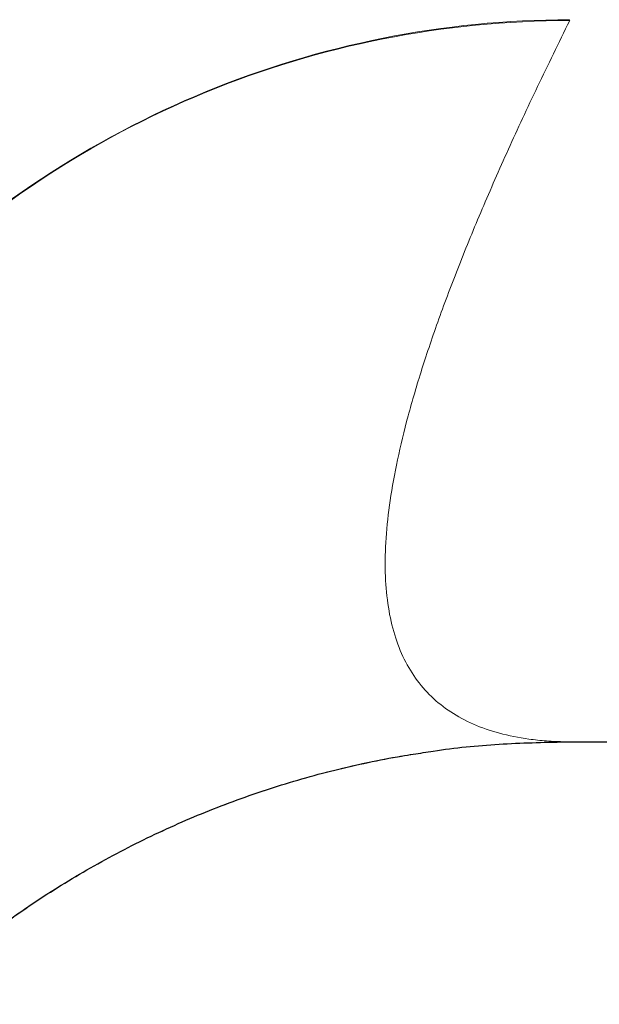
# Model space of a CAD drawing. Header units: millimetres. Extents: x 8 to 424, y 12 to 199.
# Tile 35 of 83: x 58.38 to 58.863, y 167.917 to 168.739. Entities that reach past the tile are written whole.
import ezdxf

# ---------------------------------------------------------------- set-up
doc = ezdxf.new("R2010")
doc.units = ezdxf.units.MM

msp = doc.modelspace()

# ---------------------------------------------------------------- linework, layer by layer
at = {"color": 252, "linetype": 'Continuous', "lineweight": 0}
msp.add_line((58.83835, 168.73858), (58.83846, 168.73787), dxfattribs=at)
for centre, radius, start, end in [((58.83857, 167.93807), 0.7998, 90.00759, 134.69267), ((58.83916, 167.93831), 0.80026, 90.05765, 134.68584)]:
    msp.add_arc(centre, radius, start, end, dxfattribs=at)
at = {"color": 7, "linetype": 'Continuous', "lineweight": 30}
msp.add_arc((57.86014, 2216.63581), 2048.49992, 270.02726216, 271.09328657, dxfattribs=at)
at = {"color": 252, "linetype": 'Continuous', "lineweight": 0}
for points, knots in [([(58.83846, 168.73787), (58.82936, 168.71934), (58.81116, 168.68227), (58.78694, 168.63002), (58.76503, 168.58022), (58.74569, 168.53311), (58.72892, 168.48862), (58.71476, 168.44677), (58.70324, 168.40756), (58.69439, 168.37099), (58.68825, 168.33706), (58.68597, 168.3162), (58.68461, 168.29622), (58.68417, 168.27711), (58.68628, 168.2511), (58.69117, 168.22773), (58.69885, 168.207), (58.70934, 168.1889), (58.72264, 168.17344), (58.73876, 168.16062), (58.75768, 168.15045), (58.77939, 168.1429), (58.8003, 168.13876), (58.81901, 168.13671), (58.82957, 168.13632), (58.83485, 168.13612)], [0, 0, 0, 0, 0.047362, 0.094723, 0.142085, 0.189447, 0.236808, 0.28417, 0.331532, 0.378893, 0.426255, 0.473617, 0.473631, 0.52099, 0.568349, 0.615708, 0.663067, 0.710425, 0.757818, 0.80521, 0.852602, 0.899995, 0.947387, 0.973694, 1, 1, 1, 1]), ([(58.28528, 167.91733), (58.29631, 167.92742), (58.31839, 167.94763), (58.3507, 167.97322), (58.38113, 167.99516), (58.40943, 168.01377), (58.43857, 168.03122), (58.46823, 168.0473), (58.49828, 168.062), (58.52869, 168.07535), (58.5597, 168.08746), (58.5915, 168.09836), (58.62395, 168.108), (58.65712, 168.11626), (58.68513, 168.12221), (58.70219, 168.12486), (58.70793, 168.12575)], [0, 0, 0, 0, 0.093734, 0.187764, 0.258335, 0.329032, 0.400112, 0.47132, 0.540571, 0.609822, 0.679553, 0.749284, 0.820532, 0.891779, 0.96355, 1, 1, 1, 1])]:
    msp.add_open_spline(points, degree=3, knots=knots, dxfattribs=at)
at = {"color": 7, "linetype": 'Continuous', "lineweight": 30}
for points, knots in [([(58.70793, 168.12575), (58.71349, 168.12668), (58.73718, 168.13062), (58.77953, 168.13491), (58.81638, 168.13572), (58.83485, 168.13612)], [0, 0, 0, 0, 0.132594, 0.565259, 1, 1, 1, 1]), ([(58.28532, 167.91716), (58.28854, 167.92024), (58.29863, 167.9299), (58.31638, 167.94536), (58.33848, 167.96354), (58.36122, 167.98088), (58.38444, 167.99733), (58.40818, 168.01288), (58.43247, 168.02759), (58.45736, 168.04148), (58.48274, 168.05449), (58.50848, 168.06657), (58.53457, 168.07769), (58.56101, 168.08786), (58.58783, 168.09712), (58.61497, 168.10541), (58.64243, 168.11275), (58.6702, 168.11905), (58.69205, 168.12342), (58.70468, 168.12532), (58.70791, 168.12581)], [0, 0, 0, 0, 0.0279297, 0.0876248, 0.1475427, 0.2074207, 0.2669312, 0.3259656, 0.3853414, 0.4449457, 0.5046644, 0.5641908, 0.6231645, 0.6824391, 0.7417874, 0.8010289, 0.8603699, 0.9199527, 0.9795107, 1, 1, 1, 1])]:
    msp.add_open_spline(points, degree=3, knots=knots, dxfattribs=at)

doc.saveas('drawing.dxf')
